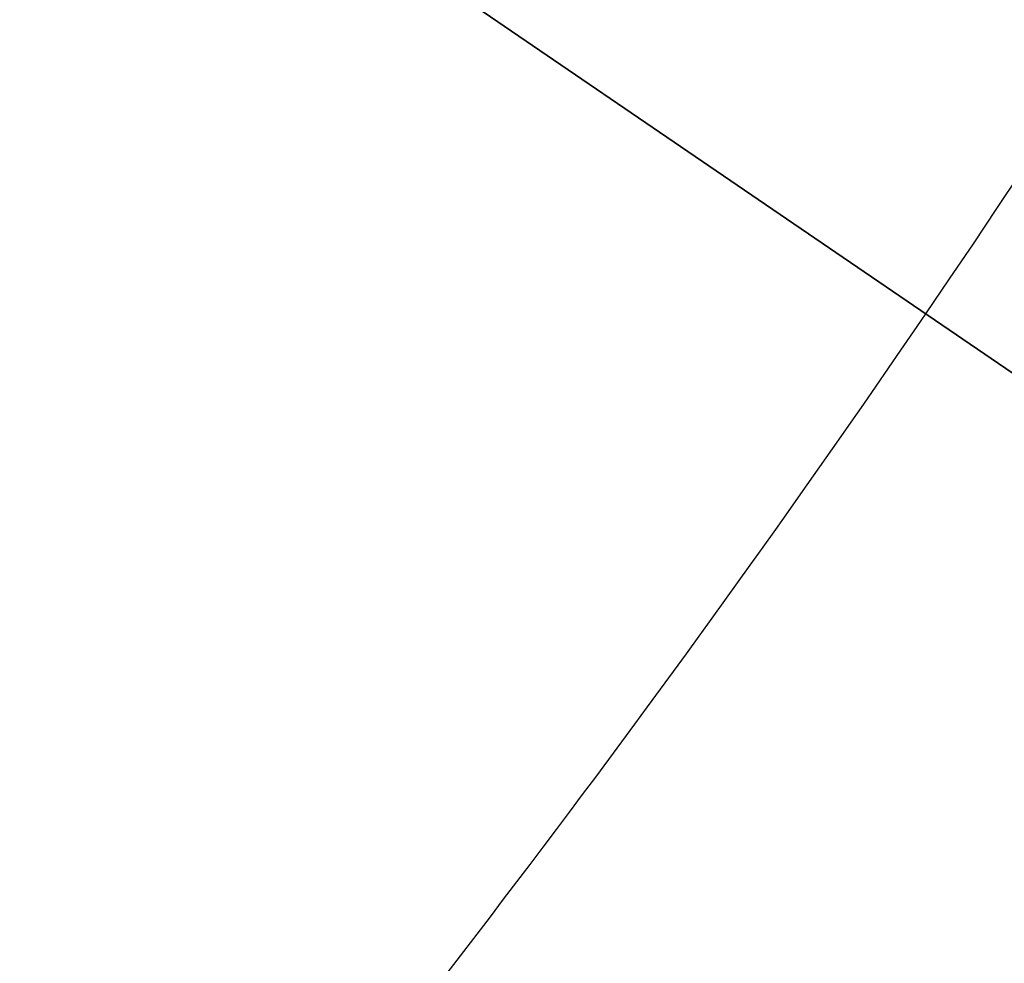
# Model space of a CAD drawing. Header units: centimetres. Extents: x -54 to 171, y -22 to 171.
# Tile 104 of 256: x -31.5053 to -31.4061, y 81.0614 to 81.1564. Entities that reach past the tile are written whole.
import ezdxf

# ---------------------------------------------------------------- set-up
doc = ezdxf.new("R2010")
doc.units = ezdxf.units.CM
doc.header["$MEASUREMENT"] = 0
doc.layers.add('Frida DC -V3 v33_Sketch16', color=7, linetype='Continuous')
doc.layers.add('Frida DC -V3 v33_Sketch67', color=7, linetype='Continuous')

msp = doc.modelspace()

# ---------------------------------------------------------------- linework, layer by layer
at = {"layer": 'Frida DC -V3 v33_Sketch16'}
for points, knots in [([(-31.503639, 83.459875, 2.9625), (-29.943871, 76.834242, 2.9625), (-28.383013, 70.205445, 2.9625), (-25.262114, 56.95402, 2.9625), (-23.700562, 50.324975, 2.9625), (-22.139479, 43.699169, 2.9625)], [-40.841609, -40.841609, -40.841609, -40.841609, -20.421668, -20.421668, 0, 0, 0, 0]), ([(-22.139478, 43.69917, 3.4625), (-23.696651, 50.322394, 3.4625), (-25.254214, 56.949023, 3.4625), (-28.366662, 70.194665, 3.4625), (-29.923125, 76.820391, 3.4625), (-31.478334, 83.442827, 3.4625)], [-40.819562, -40.819562, -40.819562, -40.819562, -20.407794, -20.407794, 0, 0, 0, 0])]:
    msp.add_open_spline(points, degree=3, knots=knots, dxfattribs=at)
at = {"layer": 'Frida DC -V3 v33_Sketch67'}
for p, q in [((-35.213023, 83.720496), (-30.709008, 80.645416)), ((-27.070186, 78.161039), (-31.579186, 81.239523)), ((-27.070186, 78.161039), (-31.579186, 81.239523))]:
    msp.add_line(p, q, dxfattribs=at)
for points in [[(-31.414011, 81.126751), (-31.31122, 81.277308), (-31.238818, 81.446503), (-31.200881, 81.624813), (-31.162945, 81.803123), (-31.160199, 81.987138), (-31.192798, 82.1665), (-31.225397, 82.345863), (-31.292718, 82.517143), (-31.390971, 82.6707), (-31.441637, 82.749884), (-31.500149, 82.823763), (-31.565622, 82.89122), (-31.631094, 82.958676), (-31.703195, 83.019367), (-31.780831, 83.072373)], [(-33.359633, 80.759931), (-33.209076, 80.657139), (-33.03988, 80.584737), (-32.861571, 80.546801), (-32.683261, 80.508864), (-32.499246, 80.506118), (-32.319884, 80.538717), (-32.140521, 80.571316), (-31.969241, 80.638637), (-31.815684, 80.736891), (-31.7365, 80.787556), (-31.66262, 80.846069), (-31.595164, 80.911541), (-31.527708, 80.977014), (-31.467017, 81.049115), (-31.414011, 81.126751)]]:
    msp.add_open_spline(points, degree=3, knots=[0, 0, 0, 0, 0.468773, 0.468773, 0.468773, 0.937547, 0.937547, 0.937547, 1.40632, 1.40632, 1.40632, 1.648049, 1.648049, 1.648049, 1.889777, 1.889777, 1.889777, 1.889777], dxfattribs=at)

doc.saveas('drawing.dxf')
